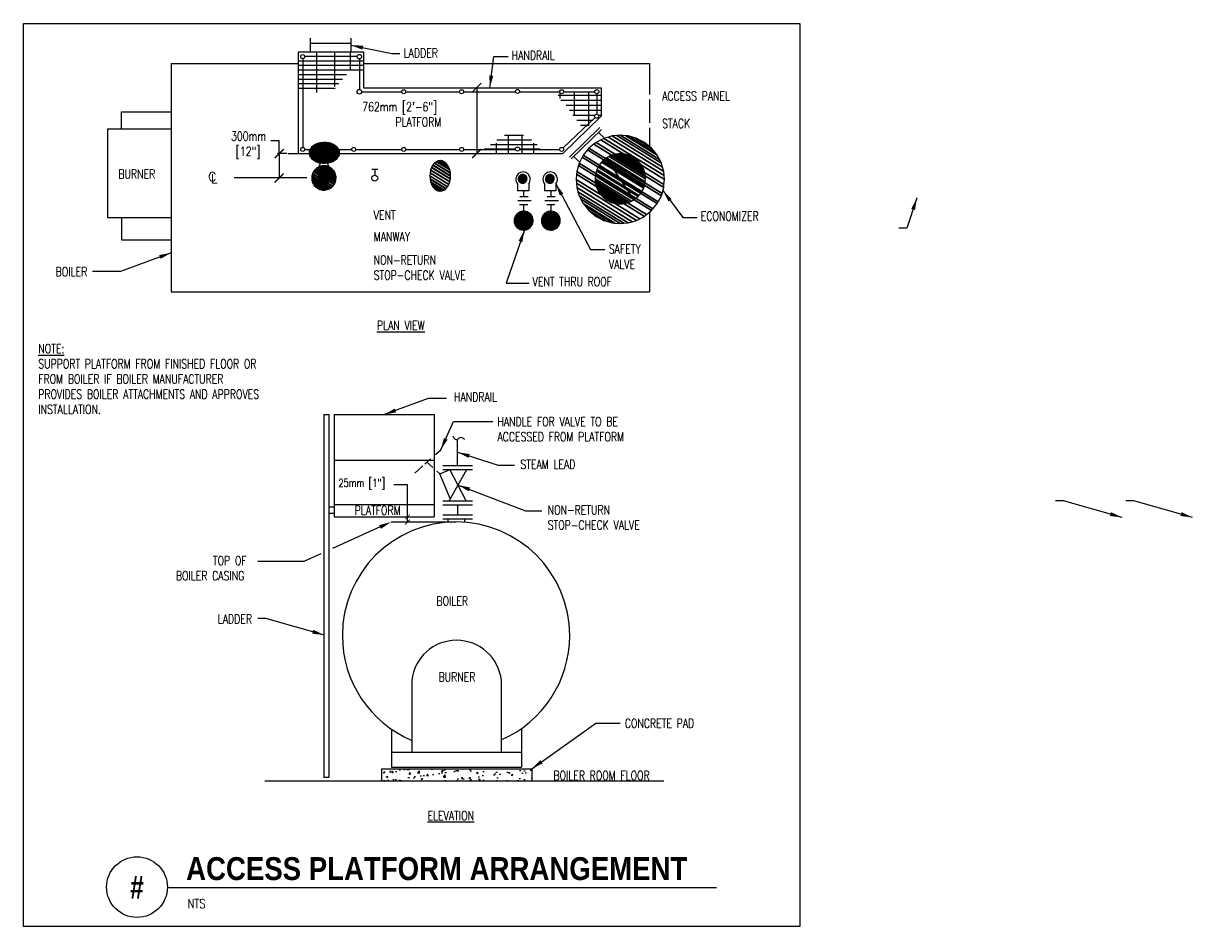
# Model space of a CAD drawing. Header units: inches. Extents: x -0.6 to 11.5, y 0 to 9.3.
import ezdxf
from ezdxf.enums import TextEntityAlignment as Align

# ---------------------------------------------------------------- set-up
doc = ezdxf.new("R2010")
doc.units = ezdxf.units.IN
doc.header["$MEASUREMENT"] = 0
doc.linetypes.add('CENTER2', pattern=[1.125, 0.75, -0.125, 0.125, -0.125])
doc.layers.add('G-ANNO-NPLT', color=7, linetype='Continuous', plot=False)
for name, color, linetype in [('M-DETL-DIMS', 1, 'Continuous'), ('M-DETL-HEVY', 5, 'Continuous'), ('M-DETL-MEDM', 4, 'Continuous'), ('M-DETL-PATT', 8, 'Continuous'), ('M-DETL-TEXT', 2, 'Continuous'), ('M-DETL-THIN', 2, 'Continuous'), ('P-DETL-TEXT', 2, 'Continuous')]:
    doc.layers.add(name, color=color, linetype=linetype)
doc.styles.add('BOLD', font='bold.shx', dxfattribs={"width": 0.9})
doc.styles.add('Romans', font='romans.shx', dxfattribs={"width": 0.75})
doc.dimstyles.new('VA-Lead', dxfattribs={"dimtxt": 0.09375, "dimasz": 0.125, "dimexe": 0.125, "dimexo": 0.03125, "dimgap": 0.02, "dimtad": 1, "dimdec": 5, "dimzin": 0, "dimdsep": 46, "dimlunit": 4, "dimtxsty": 'Romans', "dimcen": 0.125, "dimclrd": 256, "dimclre": 256, "dimclrt": 256, "dimadec": 0, "dimazin": 0, "dimtfac": 1, "dimtdec": 5, "dimtofl": 0, "dimtmove": 0, "dimatfit": 3, "dimfxl": 1, "dimfrac": 2, "dimtolj": 1, "dimtzin": 0, "dimlwd": -1, "dimlwe": -1, "dimarcsym": 0})

# ---------------------------------------------------------------- blocks, each defined once
blk = doc.blocks.new('_ArchTick')
at = {"color": 0, "linetype": 'ByBlock', "const_width": 0.15}
blk.add_lwpolyline([(-0.5, -0.5), (0.5, 0.5)], dxfattribs=at)

msp = doc.modelspace()

# ---------------------------------------------------------------- hatches: boundary and pattern name
h = msp.add_hatch()
h.set_pattern_fill('AR-CONC', color=253, scale=0.025)
h.set_pattern_definition([(50, (0, -0.14605), (0.179315, -0.015688), [0.01875, -0.20625]), (355, (0, -0.14605), (-0.034688, 0.188048), [0.015, -0.165]), (100.4514, (0.01494, -0.14735), (0.144627, 0.17236), [0.015935, -0.1752855]), (46.184, (0, -0.09605), (0.26681, -0.04138), [0.028125, -0.309375]), (96.6356, (0.02223, -0.0995), (0.233665, 0.24353), [0.023903, -0.262928]), (351.184, (0, -0.09605), (0.233665, 0.24353), [0.0225, -0.2475]), (21, (0.025, -0.10855), (0.1492268, -0.1006547), [0.01875, -0.20625]), (326, (0.025, -0.10855), (0.060829, 0.1812875), [0.015, -0.165]), (71.4514, (0.03744, -0.11693), (0.2100556, 0.080633), [0.015935, -0.1752855]), (37.5, (0, -0.146046), (0.00304, 0.0832235), [0, -0.163, 0, -0.1675, 0, -0.165625]), (7.5, (0, -0.14605), (0.0657674, 0.098603), [0, -0.0955, 0, -0.15925, 0, -0.063125]), (327.5, (-0.05575, -0.146046), (0.1334556, -0.0056387), [0, -0.0625, 0, -0.195, 0, -0.25875]), (317.5, (-0.08075, -0.14605), (0.1457965, 0.0250262), [0, -0.08125, 0, -0.1295, 0, -0.18375])])
h.paths.add_polyline_path([(3.099, 1.647), (4.647, 1.647), (4.647, 1.522), (3.099, 1.522)])

# ---------------------------------------------------------------- linework, layer by layer
at = {"layer": 'G-ANNO-NPLT', "color": 6}
msp.add_lwpolyline([(-0.591, 9.332), (7.409, 9.332), (7.409, 0.02), (-0.591, 0.02)], close=True, dxfattribs=at)
at = {"layer": 'M-DETL-DIMS'}
for p, q in [((4.08, 8.669), (4.08, 7.99)), ((2.045, 8.121), (1.959, 8.121)), ((2.045, 7.99), (2.045, 8.121)), ((2.124, 7.99), (2.028, 7.99)), ((2.045, 7.99), (2.045, 7.738)), ((3.367, 4.576), (3.228, 4.576)), ((3.367, 4.245), (3.367, 4.576)), ((3.367, 4.191), (3.367, 4.245)), ((3.867, 4.191), (3.199, 4.191))]:
    msp.add_line(p, q, dxfattribs=at)
at = {"layer": 'M-DETL-DIMS', "linetype": 'CENTER2'}
msp.add_line((2.33, 7.738), (1.472, 7.738), dxfattribs=at)
at = {"layer": 'M-DETL-DIMS'}
msp.add_lwpolyline([(4.08, 8.316, 0, 0.0313, 0), (4.022, 8.389, 0, 0, 0), (3.974, 8.451, 0, 0, 0), (3.792, 8.451, 0, 0, 0)], format="xyseb", dxfattribs=at)
at = {"layer": 'M-DETL-HEVY'}
for p, q in [((0.933, 8.919), (0.933, 6.566)), ((0.933, 8.919), (2.241, 8.919)), ((2.913, 8.919), (5.861, 8.919)), ((5.861, 8.919), (5.861, 8.597)), ((5.861, 8.547), (5.861, 8.308)), ((0.422, 8.421), (0.935, 8.421)), ((0.422, 8.246), (0.422, 8.421)), ((0.277, 8.246), (0.277, 7.329)), ((0.277, 8.246), (0.933, 8.246)), ((5.861, 8.254), (5.861, 8.064)), ((5.702, 7.512), (5.416, 7.946)), ((5.861, 7.382), (5.861, 6.565)), ((0.277, 7.329), (0.933, 7.329)), ((0.422, 7.329), (0.422, 7.1)), ((0.422, 7.1), (0.935, 7.1)), ((0.933, 6.565), (5.861, 6.565)), ((3.412, 2.559), (3.412, 1.817)), ((4.334, 2.559), (4.334, 1.817)), ((3.203, 2.054), (3.203, 1.663)), ((4.543, 2.062), (4.543, 1.663)), ((3.203, 1.817), (4.543, 1.817)), ((3.203, 1.663), (4.543, 1.663))]:
    msp.add_line(p, q, dxfattribs=at)
msp.add_lwpolyline([(5.039, 3.02, 1), (2.696, 3.02), (2.696, 3.02, 0.301439), (3.412, 1.94)], format="xyb", dxfattribs=at)
for centre, radius, start, end in [((3.867, 3.02), 1.172, 293.4901, 0), ((3.873, 2.508), 0.464, 6.2452, 173.7548)]:
    msp.add_arc(centre, radius, start, end, dxfattribs=at)
at = {"layer": 'M-DETL-MEDM', "linetype": 'Continuous'}
for p, q in [((2.366, 9.178), (2.366, 9.036)), ((2.506, 5.298), (2.558, 5.298)), ((2.506, 5.298), (2.506, 1.558)), ((2.558, 5.298), (2.558, 1.558)), ((2.61, 5.298), (2.61, 4.245)), ((2.61, 5.298), (3.641, 5.298)), ((3.641, 5.298), (3.641, 4.245)), ((2.61, 4.829), (3.641, 4.829)), ((3.099, 1.647), (4.647, 1.647)), ((3.099, 1.647), (3.099, 1.522)), ((4.647, 1.647), (4.647, 1.522)), ((1.898, 1.522), (6.008, 1.522)), ((2.558, 1.558), (2.506, 1.558))]:
    msp.add_line(p, q, dxfattribs=at)
at = {"layer": 'M-DETL-MEDM'}
for p, q in [((2.783, 9.178), (2.783, 9.036)), ((2.241, 9.036), (2.241, 7.99)), ((2.913, 9.036), (2.241, 9.036)), ((2.783, 9.125), (2.366, 9.125)), ((2.913, 9.036), (2.913, 8.669)), ((2.288, 8.968), (2.288, 8.054)), ((2.847, 8.989), (2.308, 8.989)), ((2.871, 8.966), (2.871, 8.651)), ((2.894, 8.627), (3.308, 8.627)), ((2.913, 8.669), (5.364, 8.669)), ((3.35, 8.627), (3.904, 8.627)), ((3.946, 8.627), (4.481, 8.627)), ((4.522, 8.627), (4.935, 8.627)), ((4.976, 8.627), (5.297, 8.627)), ((5.318, 8.607), (5.318, 8.396)), ((5.364, 8.669), (5.364, 8.375)), ((4.968, 7.99), (5.364, 8.375)), ((4.971, 8.048), (5.301, 8.361)), ((5.35, 8.257), (5.037, 7.952)), ((5.368, 8.238), (5.055, 7.934)), ((5.396, 8.148), (5.336, 8.207)), ((2.137, 7.99), (2.353, 7.99)), ((2.308, 8.033), (2.793, 8.033)), ((2.667, 7.99), (4.968, 7.99)), ((2.834, 8.033), (3.308, 8.033)), ((3.35, 8.033), (3.904, 8.033)), ((3.946, 8.033), (4.481, 8.033)), ((4.522, 8.033), (4.935, 8.033)), ((5.141, 7.902), (5.082, 7.96)), ((3.547, 4.789), (3.606, 4.841)), ((3.657, 4.887), (3.71, 4.935)), ((3.444, 4.696), (3.526, 4.77)), ((3.629, 4.753), (3.568, 4.808)), ((3.701, 4.687), (3.668, 4.717)), ((3.701, 4.687), (3.808, 4.732)), ((3.731, 4.775), (4.037, 4.775)), ((3.731, 4.734), (4.037, 4.734)), ((3.795, 4.411), (3.979, 4.734)), ((3.973, 4.411), (3.804, 4.734)), ((3.808, 4.434), (3.701, 4.687)), ((2.558, 4.348), (2.61, 4.348)), ((2.61, 4.37), (3.641, 4.37)), ((3.731, 4.411), (4.037, 4.411)), ((3.731, 4.369), (4.037, 4.369)), ((2.558, 4.283), (2.61, 4.283)), ((2.61, 4.245), (3.641, 4.245)), ((3.731, 4.265), (4.037, 4.265)), ((3.731, 4.223), (4.037, 4.223)), ((3.786, 4.188), (3.786, 4.223)), ((3.957, 4.188), (3.957, 4.223))]:
    msp.add_line(p, q, dxfattribs=at)
for centre, radius in [((2.288, 8.989), 0.0208), ((2.871, 8.989), 0.0234), ((2.871, 8.627), 0.0234), ((3.329, 8.627), 0.0208), ((3.925, 8.627), 0.0208), ((4.501, 8.63), 0.0208), ((4.955, 8.627), 0.0208), ((5.318, 8.627), 0.0208), ((5.316, 8.375), 0.0208), ((2.288, 8.033), 0.0208), ((2.814, 8.033), 0.0208), ((3.329, 8.033), 0.0208), ((3.925, 8.033), 0.0208), ((4.501, 8.036), 0.0208), ((4.955, 8.033), 0.0208)]:
    msp.add_circle(centre, radius, dxfattribs=at)
at = {"layer": 'M-DETL-PATT', "linetype": 'Continuous'}
for p, q in [((2.428, 9.036), (2.428, 8.62)), ((2.616, 9.036), (2.616, 8.681)), ((2.777, 9.036), (2.777, 8.849)), ((2.913, 8.942), (2.241, 8.942)), ((2.913, 8.896), (2.241, 8.896)), ((2.913, 8.849), (2.241, 8.849)), ((2.738, 8.802), (2.241, 8.802)), ((2.699, 8.755), (2.241, 8.755)), ((2.66, 8.708), (2.241, 8.708)), ((2.622, 8.661), (2.241, 8.661)), ((4.92, 8.593), (5.364, 8.593)), ((4.937, 8.627), (4.937, 8.558)), ((5.083, 8.627), (5.083, 8.379)), ((5.234, 8.627), (5.234, 8.281)), ((4.946, 8.541), (5.364, 8.541)), ((5.003, 8.489), (5.364, 8.489)), ((5.035, 8.437), (5.364, 8.437)), ((5.071, 8.385), (5.297, 8.385)), ((5.113, 8.333), (5.277, 8.333)), ((5.334, 8.385), (5.364, 8.385)), ((5.149, 8.281), (5.239, 8.281)), ((4.224, 8.084), (4.704, 8.084)), ((4.284, 7.99), (4.284, 8.097)), ((4.288, 8.131), (4.644, 8.131)), ((4.367, 8.178), (4.563, 8.178)), ((4.409, 7.99), (4.409, 8.178)), ((4.55, 7.99), (4.55, 8.178)), ((4.669, 7.99), (4.669, 8.097)), ((4.162, 8.037), (4.481, 8.037)), ((4.522, 8.037), (4.735, 8.037))]:
    msp.add_line(p, q, dxfattribs=at)
at = {"layer": 'M-DETL-TEXT'}
for points in [[(5.368, 8.238, 0, 0.0313, 0), (5.43, 8.308, 0, 0, 0), (5.668, 8.578, 0, 0, 0), (5.933, 8.578, 0, 0, 0)], [(5.592, 7.986, 0, 0.0313, 0), (5.628, 8.072, 0, 0, 0), (5.717, 8.287, 0, 0, 0), (5.933, 8.287, 0, 0, 0)], [(3.019, 7.707, 0, 0.0313, 0), (2.971, 7.626, 0, 0, 0), (2.809, 7.349, 0, 0, 0), (2.96, 7.349, 0, 0, 0)], [(2.529, 7.615, 0, 0.0313, 0), (2.557, 7.525, 0, 0, 0), (2.751, 6.893, 0, 0, 0), (2.949, 6.893, 0, 0, 0)], [(3.707, 7.604, 0, 0.0313, 0), (3.681, 7.522, 0, 0, 0), (3.551, 7.14, 0, 0, 0), (3.441, 7.14, 0, 0, 0)]]:
    msp.add_lwpolyline(points, format="xyseb", dxfattribs=at)
at = {"layer": 'M-DETL-TEXT', "extrusion": (0, 0, -1)}
for points in [[(-3.085, 4.14), (-2.594, 3.918)], [(-2.475, 3.864), (-2.298, 3.784), (-1.824, 3.784)]]:
    msp.add_lwpolyline(points, dxfattribs=at)
msp.add_solid([(-3.093, 4.121), (-3.199, 4.191), (-3.076, 4.159)], dxfattribs=at)
at = {"layer": 'M-DETL-THIN'}
for p, q in [((2.456, 7.853), (2.47, 7.894)), ((2.556, 7.853), (2.543, 7.893)), ((2.999, 7.829), (3.061, 7.829)), ((3.03, 7.829), (3.03, 7.767)), ((4.5, 7.678), (4.5, 7.605)), ((4.616, 7.605), (4.5, 7.605)), ((4.564, 7.603), (4.564, 7.548)), ((4.616, 7.678), (4.616, 7.605)), ((4.78, 7.678), (4.78, 7.605)), ((4.896, 7.605), (4.78, 7.605)), ((4.844, 7.603), (4.844, 7.548)), ((4.896, 7.678), (4.896, 7.605)), ((4.504, 7.507), (4.643, 7.507)), ((4.526, 7.548), (4.609, 7.548)), ((4.784, 7.507), (4.923, 7.507)), ((4.806, 7.548), (4.889, 7.548)), ((4.521, 7.465), (4.607, 7.465)), ((4.564, 7.465), (4.564, 7.395)), ((4.802, 7.465), (4.887, 7.465)), ((4.844, 7.465), (4.844, 7.395)), ((3.884, 4.775), (3.884, 5.044)), ((3.884, 4.369), (3.884, 4.265))]:
    msp.add_line(p, q, dxfattribs=at)
for centre, radius in [((2.511, 7.997), 0.00521), ((3.03, 7.736), 0.0312)]:
    msp.add_circle(centre, radius, dxfattribs=at)
for centre in [(4.558, 7.725), (4.838, 7.725)]:
    msp.add_arc(centre, 0.0747, 320.6638, 219.3362, dxfattribs=at)
at = {"layer": 'M-DETL-THIN', "linetype": 'Continuous'}
for centre, radius, start, end in [((3.877, 5.083), 0.0413, 182.5042, 277.6162), ((3.918, 5.02), 0.0419, 31.5241, 148.4759)]:
    msp.add_arc(centre, radius, start, end, dxfattribs=at)
at = {"layer": 'P-DETL-TEXT'}
msp.add_line((0.893, 0.422), (6.551, 0.422), dxfattribs=at)
msp.add_circle((0.58, 0.427), 0.313, dxfattribs=at)

# ---------------------------------------------------------------- block references
at = {"layer": 'M-DETL-DIMS'}
for p, xscale, yscale, zscale in [((4.08, 8.669), 0.09375, 0.09375, 0.09375), ((2.045, 7.99), 0.09375, 0.09375, 0.09375), ((4.08, 7.99), 0.09375, 0.09375, 0.09375), ((2.045, 7.738), 0.09375, 0.09375, 0.09375), ((3.367, 4.245), 0.04985134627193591, 0.04985134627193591, 0.04985134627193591), ((3.367, 4.191), 0.04985134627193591, 0.04985134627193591, 0.04985134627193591)]:
    msp.add_blockref('_ArchTick', p, dxfattribs=dict(at, xscale=xscale, yscale=yscale, zscale=zscale))

# ---------------------------------------------------------------- texts
at = {"layer": 'M-DETL-DIMS', "style": 'Romans'}
for s, p in [('C', (1.313, 7.704)), ('L', (1.342, 7.685))]:
    msp.add_text(s, height=0.0938, dxfattribs=at).set_placement(p)
at = {"layer": 'M-DETL-DIMS', "attachment_point": 1, "style": 'Romans'}
for s, insert, char_height, width in [('\\pi0.0462;762mm [2\'-6"] \\P\\pi0.38772;PLATFORM', (2.855, 8.519), 0.09375, 0.8866), ('300mm\\P [12"]', (1.549, 8.216), 0.0938, 0.86121), ('25mm [1"]', (2.655, 4.636), 0.0833, 0.57778)]:
    msp.add_mtext(s, dxfattribs=dict(at, insert=insert, char_height=char_height, width=width))
at = {"layer": 'M-DETL-TEXT', "style": 'Romans'}
for s, insert, char_height, width, attachment_point in [('LADDER', (3.328, 9.073), 0.0938, 0.56735, 1), ('HANDRAIL', (4.441, 9.05), 0.0938, 0.68082, 1), ('ACCESS PANEL', (5.991, 8.629), 0.09375, 1.0445, 1), ('STACK', (5.991, 8.347), 0.0938, 0.45388, 1), ('BURNER', (0.388, 7.826), 0.0938, 0.51498, 1), ('VENT', (3.019, 7.404), 0.0938, 0.3375, 1), ('ECONOMIZER', (6.389, 7.391), 0.0938, 0.87575, 1), ('MANWAY', (3.019, 7.18), 0.0938, 0.57899, 1), ('SAFETY VALVE', (5.442, 7.052), 0.09375, 0.43646, 1), ('NON-RETURN STOP-CHECK VALVE', (3.019, 6.939), 0.09375, 1.42274, 1), ('BOILER', (-0.258, 6.818), 0.0938, 0.49461, 1), ('VENT THRU ROOF', (4.657, 6.716), 0.09375, 1.1667, 1), ('{\\LPLAN VIEW}', (3.053, 6.265), 0.09375, 0.74585, 1), ('{\\LNOTE:} \\PSUPPORT PLATFORM FROM FINISHED FLOOR OR FROM BOILER IF BOILER MANUFACTURER PROVIDES BOILER ATTACHMENTS AND APPROVES INSTALLATION.', (-0.437, 6.025), 0.09375, 2.54445, 1), ('HANDRAIL', (3.847, 5.527), 0.0938, 0.68082, 1), ('HANDLE FOR VALVE TO BE \\PACCESSED FROM PLATFORM', (4.294, 5.273), 0.09375, 2.06227, 1), ('STEAM LEAD', (4.531, 4.832), 0.0938, 0.87575, 1), ('PLATFORM', (2.823, 4.359), 0.0938, 0.73319, 1), ('NON-RETURN STOP-CHECK VALVE', (4.812, 4.363), 0.09375, 1.16575, 1), ('\\pi0.3986;TOP OF \\P\\pi0.0169;BOILER CASING', (0.964, 3.84), 0.09375, 0.79369, 1), ('BOILER', (3.666, 3.423), 0.0938, 0.50727, 1), ('LADDER', (1.412, 3.238), 0.0938, 0.56735, 1), ('BURNER', (3.687, 2.64), 0.0938, 0.51498, 1), ('CONCRETE PAD', (5.607, 2.163), 0.09375, 1.07069, 1), ('BOILER ROOM FLOOR', (4.871, 1.625), 0.09375, 1.49838, 1), ('{\\LELEVATION}', (3.813, 1.211), 0.09375, 0.76228, 2)]:
    msp.add_mtext(s, dxfattribs=dict(at, insert=insert, char_height=char_height, width=width, attachment_point=attachment_point))
at = {"layer": 'P-DETL-TEXT', "style": 'BOLD', "width": 0.8}
msp.add_text('#', height=0.236, dxfattribs=at).set_placement((0.58, 0.427), align=Align.MIDDLE)
at = {"layer": 'P-DETL-TEXT', "style": 'Romans', "width": 0.8}
msp.add_text('NTS', height=0.0938, dxfattribs=at).set_placement((1.1, 0.21))
at = {"layer": 'P-DETL-TEXT', "insert": (1.086, 0.736), "char_height": 0.23622, "width": 5.81282, "attachment_point": 1, "style": 'BOLD'}
msp.add_mtext('ACCESS PLATFORM ARRANGEMENT', dxfattribs=at)

# ---------------------------------------------------------------- meshes
at = {"layer": 'M-DETL-HEVY'}
mesh = msp.add_polyface(dxfattribs=at)
corners = [(5.31, 7.342), (5.267, 7.377), (5.392, 7.3), (5.237, 7.401), (5.409, 7.295), (5.201, 7.446), (5.477, 7.275), (5.178, 7.474), (5.502, 7.273), (5.155, 7.518), (5.56, 7.268), (5.136, 7.555), (5.595, 7.271), (5.124, 7.596), (5.642, 7.275), (5.112, 7.64), (5.682, 7.287), (5.108, 7.684), (5.727, 7.3), (5.104, 7.723), (5.76, 7.316), (5.109, 7.776), (5.809, 7.342), (5.112, 7.806), (5.831, 7.36), (5.129, 7.867), (5.882, 7.401), (5.136, 7.891), (5.896, 7.419), (5.168, 7.953), (5.941, 7.474), (5.178, 7.972), (5.951, 7.493), (5.223, 8.027), (5.983, 7.555), (5.237, 8.045), (5.99, 7.579), (5.288, 8.086), (6.007, 7.64), (5.31, 8.104), (6.01, 7.67), (6.015, 7.723), (5.359, 8.13), (6.015, 7.723), (6.011, 7.762), (5.392, 8.146), (6.007, 7.806), (5.437, 8.159), (5.995, 7.85), (5.477, 8.171), (5.983, 7.891), (5.524, 8.175), (5.964, 7.928), (5.56, 8.178), (5.941, 7.972), (5.617, 8.173), (5.918, 8), (5.642, 8.171), (5.882, 8.045), (5.71, 8.151), (5.852, 8.069), (5.727, 8.146), (5.809, 8.104)]
mesh.append_faces([[corners[k] for k in face] for face in [(0, 0, 2, 1), (1, 2, 4, 3), (3, 4, 6, 5), (5, 6, 8, 7), (7, 8, 10, 9), (9, 10, 12, 11), (11, 12, 14, 13), (13, 14, 16, 15), (15, 16, 18, 17), (17, 18, 20, 19), (19, 20, 22, 21), (21, 22, 24, 23), (23, 24, 26, 25), (25, 26, 28, 27), (27, 28, 30, 29), (29, 30, 32, 31), (31, 32, 34, 33), (33, 34, 36, 35), (35, 36, 38, 37), (37, 38, 40, 39), (39, 40, 43, 42), (42, 41, 44, 45), (45, 44, 46, 47), (47, 46, 48, 49), (49, 48, 50, 51), (51, 50, 52, 53), (53, 52, 54, 55), (55, 54, 56, 57), (57, 56, 58, 59), (59, 58, 60, 61), (61, 60, 62, 62)]], dxfattribs={"vtx0": -1, "vtx2": -1})
mesh = msp.add_polyface(dxfattribs=at)
corners = [(5.417, 7.512), (5.393, 7.532), (5.464, 7.488), (5.376, 7.546), (5.474, 7.485), (5.355, 7.572), (5.512, 7.474), (5.342, 7.587), (5.527, 7.473), (5.329, 7.613), (5.56, 7.47), (5.318, 7.634), (5.58, 7.472), (5.311, 7.657), (5.607, 7.474), (5.304, 7.682), (5.629, 7.481), (5.302, 7.707), (5.655, 7.488), (5.3, 7.729), (5.674, 7.498), (5.303, 7.759), (5.702, 7.512), (5.304, 7.776), (5.714, 7.522), (5.314, 7.811), (5.743, 7.546), (5.318, 7.825), (5.751, 7.556), (5.337, 7.86), (5.777, 7.587), (5.342, 7.871), (5.782, 7.598), (5.368, 7.902), (5.801, 7.634), (5.376, 7.913), (5.805, 7.647), (5.405, 7.936), (5.815, 7.682), (5.417, 7.946), (5.816, 7.699), (5.819, 7.729), (5.445, 7.961), (5.819, 7.729), (5.817, 7.752), (5.464, 7.971), (5.815, 7.776), (5.49, 7.978), (5.808, 7.801), (5.512, 7.984), (5.801, 7.825), (5.539, 7.987), (5.79, 7.846), (5.56, 7.989), (5.777, 7.871), (5.592, 7.986), (5.764, 7.887), (5.607, 7.984), (5.743, 7.913), (5.645, 7.973), (5.726, 7.926), (5.655, 7.971), (5.702, 7.946)]
mesh.append_faces([[corners[k] for k in face] for face in [(0, 0, 2, 1), (1, 2, 4, 3), (3, 4, 6, 5), (5, 6, 8, 7), (7, 8, 10, 9), (9, 10, 12, 11), (11, 12, 14, 13), (13, 14, 16, 15), (15, 16, 18, 17), (17, 18, 20, 19), (19, 20, 22, 21), (21, 22, 24, 23), (23, 24, 26, 25), (25, 26, 28, 27), (27, 28, 30, 29), (29, 30, 32, 31), (31, 32, 34, 33), (33, 34, 36, 35), (35, 36, 38, 37), (37, 38, 40, 39), (39, 40, 43, 42), (42, 41, 44, 45), (45, 44, 46, 47), (47, 46, 48, 49), (49, 48, 50, 51), (51, 50, 52, 53), (53, 52, 54, 55), (55, 54, 56, 57), (57, 56, 58, 59), (59, 58, 60, 61), (61, 60, 62, 62)]], dxfattribs={"vtx0": -1, "vtx2": -1})
at = {"layer": 'M-DETL-THIN'}
mesh = msp.add_polyface(dxfattribs=at)
corners = [(2.399, 7.922), (2.393, 7.927), (2.423, 7.909), (2.379, 7.938), (2.434, 7.904), (2.374, 7.945), (2.448, 7.899), (2.364, 7.959), (2.465, 7.896), (2.36, 7.967), (2.479, 7.893), (2.356, 7.977), (2.493, 7.892), (2.354, 7.988), (2.511, 7.891), (2.353, 7.997), (2.523, 7.892), (2.354, 8.01), (2.542, 7.893), (2.355, 8.017), (2.552, 7.895), (2.361, 8.031), (2.573, 7.9), (2.363, 8.036), (2.579, 7.902), (2.373, 8.049), (2.599, 7.909), (2.379, 8.056), (2.608, 7.914), (2.391, 8.066), (2.622, 7.923), (2.399, 8.073), (2.63, 7.929), (2.413, 8.081), (2.642, 7.939), (2.422, 8.086), (2.647, 7.947), (2.442, 8.093), (2.657, 7.96), (2.447, 8.096), (2.659, 7.964), (2.469, 8.1), (2.665, 7.978), (2.478, 8.102), (2.666, 7.986), (2.498, 8.104), (2.668, 7.998), (2.51, 8.104), (2.667, 8.007), (2.51, 8.104), (2.665, 8.018), (2.528, 8.103), (2.66, 8.029), (2.542, 8.102), (2.657, 8.037), (2.556, 8.1), (2.646, 8.05), (2.573, 8.096), (2.641, 8.057), (2.586, 8.091), (2.628, 8.068), (2.598, 8.087), (2.621, 8.074)]
mesh.append_faces([[corners[k] for k in face] for face in [(0, 0, 2, 1), (1, 2, 4, 3), (3, 4, 6, 5), (5, 6, 8, 7), (7, 8, 10, 9), (9, 10, 12, 11), (11, 12, 14, 13), (13, 14, 16, 15), (15, 16, 18, 17), (17, 18, 20, 19), (19, 20, 22, 21), (21, 22, 24, 23), (23, 24, 26, 25), (25, 26, 28, 27), (27, 28, 30, 29), (29, 30, 32, 31), (31, 32, 34, 33), (33, 34, 36, 35), (35, 36, 38, 37), (37, 38, 40, 39), (39, 40, 42, 41), (41, 42, 44, 43), (43, 44, 46, 45), (45, 46, 48, 47), (49, 48, 50, 51), (51, 50, 52, 53), (53, 52, 54, 55), (55, 54, 56, 57), (57, 56, 58, 59), (59, 58, 60, 61), (61, 60, 62, 62)]], dxfattribs={"vtx0": -1, "vtx2": -1})
mesh = msp.add_polyface(dxfattribs=at)
corners = [(2.438, 7.633), (2.426, 7.643), (2.46, 7.622), (2.418, 7.65), (2.465, 7.62), (2.407, 7.662), (2.483, 7.615), (2.401, 7.67), (2.491, 7.614), (2.395, 7.682), (2.506, 7.613), (2.39, 7.692), (2.516, 7.614), (2.386, 7.703), (2.529, 7.615), (2.383, 7.716), (2.54, 7.618), (2.382, 7.728), (2.552, 7.622), (2.381, 7.738), (2.561, 7.626), (2.382, 7.753), (2.575, 7.633), (2.383, 7.761), (2.581, 7.638), (2.388, 7.778), (2.595, 7.65), (2.39, 7.785), (2.599, 7.655), (2.398, 7.802), (2.611, 7.67), (2.401, 7.807), (2.614, 7.675), (2.413, 7.822), (2.623, 7.692), (2.418, 7.827), (2.625, 7.699), (2.431, 7.838), (2.63, 7.716), (2.438, 7.843), (2.63, 7.724), (2.632, 7.738), (2.451, 7.85), (2.632, 7.738), (2.631, 7.749), (2.46, 7.855), (2.63, 7.761), (2.473, 7.859), (2.626, 7.773), (2.483, 7.862), (2.623, 7.785), (2.496, 7.863), (2.618, 7.795), (2.506, 7.864), (2.611, 7.807), (2.522, 7.862), (2.605, 7.815), (2.529, 7.862), (2.595, 7.827), (2.548, 7.856), (2.587, 7.834), (2.552, 7.855), (2.575, 7.843)]
mesh.append_faces([[corners[k] for k in face] for face in [(0, 0, 2, 1), (1, 2, 4, 3), (3, 4, 6, 5), (5, 6, 8, 7), (7, 8, 10, 9), (9, 10, 12, 11), (11, 12, 14, 13), (13, 14, 16, 15), (15, 16, 18, 17), (17, 18, 20, 19), (19, 20, 22, 21), (21, 22, 24, 23), (23, 24, 26, 25), (25, 26, 28, 27), (27, 28, 30, 29), (29, 30, 32, 31), (31, 32, 34, 33), (33, 34, 36, 35), (35, 36, 38, 37), (37, 38, 40, 39), (39, 40, 43, 42), (42, 41, 44, 45), (45, 44, 46, 47), (47, 46, 48, 49), (49, 48, 50, 51), (51, 50, 52, 53), (53, 52, 54, 55), (55, 54, 56, 57), (57, 56, 58, 59), (59, 58, 60, 61), (61, 60, 62, 62)]], dxfattribs={"vtx0": -1, "vtx2": -1})
mesh = msp.add_polyface(dxfattribs=at)
corners = [(3.667, 7.612), (3.646, 7.628), (3.682, 7.606), (3.645, 7.629), (3.685, 7.604), (3.63, 7.647), (3.703, 7.602), (3.629, 7.649), (3.705, 7.602), (3.616, 7.671), (3.724, 7.604), (3.616, 7.672), (3.725, 7.604), (3.607, 7.696), (3.742, 7.612), (3.606, 7.698), (3.744, 7.613), (3.6, 7.727), (3.762, 7.627), (3.6, 7.73), (3.764, 7.628), (3.598, 7.759), (3.779, 7.646), (3.598, 7.761), (3.781, 7.648), (3.6, 7.79), (3.793, 7.67), (3.6, 7.792), (3.794, 7.671), (3.606, 7.819), (3.803, 7.697), (3.606, 7.821), (3.803, 7.699), (3.615, 7.847), (3.809, 7.727), (3.616, 7.848), (3.809, 7.728), (3.629, 7.87), (3.811, 7.757), (3.811, 7.759), (3.63, 7.872), (3.811, 7.759), (3.809, 7.788), (3.645, 7.89), (3.809, 7.791), (3.647, 7.891), (3.803, 7.821), (3.666, 7.906), (3.803, 7.822), (3.667, 7.906), (3.794, 7.846), (3.684, 7.914), (3.793, 7.847), (3.686, 7.914), (3.781, 7.869), (3.704, 7.917), (3.78, 7.871), (3.706, 7.916), (3.764, 7.889), (3.724, 7.914), (3.763, 7.89), (3.727, 7.913), (3.743, 7.906)]
mesh.append_faces([[corners[k] for k in face] for face in [(0, 0, 2, 1), (1, 2, 4, 3), (3, 4, 6, 5), (5, 6, 8, 7), (7, 8, 10, 9), (9, 10, 12, 11), (11, 12, 14, 13), (13, 14, 16, 15), (15, 16, 18, 17), (17, 18, 20, 19), (19, 20, 22, 21), (21, 22, 24, 23), (23, 24, 26, 25), (25, 26, 28, 27), (27, 28, 30, 29), (29, 30, 32, 31), (31, 32, 34, 33), (33, 34, 36, 35), (35, 36, 38, 37), (37, 38, 41, 40), (40, 39, 42, 43), (43, 42, 44, 45), (45, 44, 46, 47), (47, 46, 48, 49), (49, 48, 50, 51), (51, 50, 52, 53), (53, 52, 54, 55), (55, 54, 56, 57), (57, 56, 58, 59), (59, 58, 60, 61), (61, 60, 62, 62)]], dxfattribs={"vtx0": -1, "vtx2": -1})
mesh = msp.add_polyface(dxfattribs=at)
corners = [(2.476, 7.682), (2.47, 7.686), (2.487, 7.676), (2.467, 7.69), (2.489, 7.676), (2.462, 7.695), (2.498, 7.673), (2.459, 7.699), (2.501, 7.673), (2.456, 7.705), (2.509, 7.672), (2.453, 7.71), (2.513, 7.673), (2.452, 7.715), (2.519, 7.673), (2.45, 7.721), (2.525, 7.675), (2.45, 7.726), (2.53, 7.676), (2.449, 7.732), (2.535, 7.678), (2.45, 7.738), (2.541, 7.682), (2.45, 7.742), (2.544, 7.684), (2.452, 7.75), (2.551, 7.69), (2.453, 7.753), (2.552, 7.692), (2.457, 7.761), (2.558, 7.699), (2.459, 7.764), (2.56, 7.702), (2.465, 7.771), (2.564, 7.71), (2.467, 7.774), (2.565, 7.713), (2.473, 7.779), (2.567, 7.721), (2.476, 7.781), (2.567, 7.725), (2.568, 7.732), (2.482, 7.785), (2.568, 7.732), (2.567, 7.737), (2.487, 7.787), (2.567, 7.742), (2.493, 7.788), (2.565, 7.748), (2.498, 7.79), (2.564, 7.753), (2.504, 7.79), (2.561, 7.758), (2.509, 7.791), (2.558, 7.764), (2.516, 7.79), (2.555, 7.768), (2.519, 7.79), (2.551, 7.774), (2.528, 7.787), (2.547, 7.777), (2.53, 7.787), (2.541, 7.781)]
mesh.append_faces([[corners[k] for k in face] for face in [(0, 0, 2, 1), (1, 2, 4, 3), (3, 4, 6, 5), (5, 6, 8, 7), (7, 8, 10, 9), (9, 10, 12, 11), (11, 12, 14, 13), (13, 14, 16, 15), (15, 16, 18, 17), (17, 18, 20, 19), (19, 20, 22, 21), (21, 22, 24, 23), (23, 24, 26, 25), (25, 26, 28, 27), (27, 28, 30, 29), (29, 30, 32, 31), (31, 32, 34, 33), (33, 34, 36, 35), (35, 36, 38, 37), (37, 38, 40, 39), (39, 40, 43, 42), (42, 41, 44, 45), (45, 44, 46, 47), (47, 46, 48, 49), (49, 48, 50, 51), (51, 50, 52, 53), (53, 52, 54, 55), (55, 54, 56, 57), (57, 56, 58, 59), (59, 58, 60, 61), (61, 60, 62, 62)]], dxfattribs={"vtx0": -1, "vtx2": -1})
mesh = msp.add_polyface(dxfattribs=at)
corners = [(4.529, 7.691), (4.525, 7.695), (4.537, 7.687), (4.522, 7.697), (4.539, 7.687), (4.518, 7.702), (4.545, 7.685), (4.516, 7.704), (4.548, 7.685), (4.514, 7.709), (4.554, 7.684), (4.512, 7.712), (4.557, 7.684), (4.511, 7.717), (4.562, 7.685), (4.509, 7.721), (4.566, 7.686), (4.509, 7.725), (4.57, 7.687), (4.509, 7.729), (4.573, 7.689), (4.509, 7.734), (4.578, 7.691), (4.509, 7.737), (4.58, 7.693), (4.511, 7.743), (4.585, 7.697), (4.512, 7.746), (4.587, 7.699), (4.515, 7.752), (4.591, 7.704), (4.516, 7.754), (4.592, 7.706), (4.52, 7.759), (4.595, 7.712), (4.522, 7.761), (4.596, 7.715), (4.527, 7.765), (4.598, 7.721), (4.529, 7.767), (4.598, 7.724), (4.599, 7.729), (4.534, 7.769), (4.599, 7.729), (4.598, 7.733), (4.537, 7.771), (4.598, 7.737), (4.541, 7.772), (4.597, 7.742), (4.545, 7.773), (4.595, 7.746), (4.55, 7.774), (4.594, 7.749), (4.554, 7.774), (4.591, 7.754), (4.559, 7.773), (4.589, 7.756), (4.562, 7.773), (4.585, 7.761), (4.568, 7.771), (4.582, 7.763), (4.57, 7.771), (4.578, 7.767)]
mesh.append_faces([[corners[k] for k in face] for face in [(0, 0, 2, 1), (1, 2, 4, 3), (3, 4, 6, 5), (5, 6, 8, 7), (7, 8, 10, 9), (9, 10, 12, 11), (11, 12, 14, 13), (13, 14, 16, 15), (15, 16, 18, 17), (17, 18, 20, 19), (19, 20, 22, 21), (21, 22, 24, 23), (23, 24, 26, 25), (25, 26, 28, 27), (27, 28, 30, 29), (29, 30, 32, 31), (31, 32, 34, 33), (33, 34, 36, 35), (35, 36, 38, 37), (37, 38, 40, 39), (39, 40, 43, 42), (42, 41, 44, 45), (45, 44, 46, 47), (47, 46, 48, 49), (49, 48, 50, 51), (51, 50, 52, 53), (53, 52, 54, 55), (55, 54, 56, 57), (57, 56, 58, 59), (59, 58, 60, 61), (61, 60, 62, 62)]], dxfattribs={"vtx0": -1, "vtx2": -1})
mesh = msp.add_polyface(dxfattribs=at)
corners = [(4.809, 7.691), (4.805, 7.695), (4.817, 7.687), (4.802, 7.697), (4.819, 7.687), (4.798, 7.702), (4.826, 7.685), (4.796, 7.704), (4.828, 7.685), (4.794, 7.709), (4.834, 7.684), (4.792, 7.712), (4.837, 7.684), (4.791, 7.717), (4.842, 7.685), (4.79, 7.721), (4.846, 7.686), (4.789, 7.725), (4.85, 7.687), (4.789, 7.729), (4.854, 7.689), (4.789, 7.734), (4.858, 7.691), (4.79, 7.737), (4.861, 7.693), (4.791, 7.743), (4.866, 7.697), (4.792, 7.746), (4.867, 7.699), (4.795, 7.752), (4.871, 7.704), (4.796, 7.754), (4.872, 7.706), (4.801, 7.759), (4.876, 7.712), (4.802, 7.761), (4.876, 7.715), (4.807, 7.765), (4.878, 7.721), (4.809, 7.767), (4.878, 7.724), (4.879, 7.729), (4.814, 7.769), (4.879, 7.729), (4.878, 7.733), (4.817, 7.771), (4.878, 7.737), (4.822, 7.772), (4.877, 7.742), (4.826, 7.773), (4.876, 7.746), (4.83, 7.774), (4.874, 7.749), (4.834, 7.774), (4.871, 7.754), (4.839, 7.773), (4.869, 7.756), (4.842, 7.773), (4.866, 7.761), (4.849, 7.771), (4.863, 7.763), (4.85, 7.771), (4.858, 7.767)]
mesh.append_faces([[corners[k] for k in face] for face in [(0, 0, 2, 1), (1, 2, 4, 3), (3, 4, 6, 5), (5, 6, 8, 7), (7, 8, 10, 9), (9, 10, 12, 11), (11, 12, 14, 13), (13, 14, 16, 15), (15, 16, 18, 17), (17, 18, 20, 19), (19, 20, 22, 21), (21, 22, 24, 23), (23, 24, 26, 25), (25, 26, 28, 27), (27, 28, 30, 29), (29, 30, 32, 31), (31, 32, 34, 33), (33, 34, 36, 35), (35, 36, 38, 37), (37, 38, 40, 39), (39, 40, 43, 42), (42, 41, 44, 45), (45, 44, 46, 47), (47, 46, 48, 49), (49, 48, 50, 51), (51, 50, 52, 53), (53, 52, 54, 55), (55, 54, 56, 57), (57, 56, 58, 59), (59, 58, 60, 61), (61, 60, 62, 62)]], dxfattribs={"vtx0": -1, "vtx2": -1})
mesh = msp.add_polyface(dxfattribs=at)
corners = [(4.511, 7.216), (4.501, 7.224), (4.528, 7.207), (4.495, 7.229), (4.532, 7.206), (4.487, 7.239), (4.546, 7.202), (4.482, 7.245), (4.552, 7.202), (4.477, 7.254), (4.564, 7.2), (4.473, 7.262), (4.572, 7.201), (4.471, 7.271), (4.582, 7.202), (4.468, 7.28), (4.59, 7.204), (4.467, 7.29), (4.6, 7.207), (4.466, 7.298), (4.607, 7.211), (4.468, 7.309), (4.617, 7.216), (4.468, 7.316), (4.622, 7.22), (4.472, 7.329), (4.633, 7.229), (4.473, 7.334), (4.636, 7.233), (4.48, 7.347), (4.646, 7.245), (4.482, 7.351), (4.648, 7.249), (4.492, 7.363), (4.655, 7.262), (4.495, 7.367), (4.656, 7.267), (4.506, 7.376), (4.66, 7.28), (4.511, 7.38), (4.661, 7.287), (4.662, 7.298), (4.521, 7.385), (4.662, 7.298), (4.661, 7.306), (4.528, 7.389), (4.66, 7.316), (4.538, 7.391), (4.657, 7.325), (4.546, 7.394), (4.655, 7.334), (4.556, 7.395), (4.651, 7.342), (4.564, 7.396), (4.646, 7.351), (4.576, 7.394), (4.641, 7.357), (4.582, 7.394), (4.633, 7.367), (4.596, 7.39), (4.627, 7.372), (4.6, 7.389), (4.617, 7.38)]
mesh.append_faces([[corners[k] for k in face] for face in [(0, 0, 2, 1), (1, 2, 4, 3), (3, 4, 6, 5), (5, 6, 8, 7), (7, 8, 10, 9), (9, 10, 12, 11), (11, 12, 14, 13), (13, 14, 16, 15), (15, 16, 18, 17), (17, 18, 20, 19), (19, 20, 22, 21), (21, 22, 24, 23), (23, 24, 26, 25), (25, 26, 28, 27), (27, 28, 30, 29), (29, 30, 32, 31), (31, 32, 34, 33), (33, 34, 36, 35), (35, 36, 38, 37), (37, 38, 40, 39), (39, 40, 43, 42), (42, 41, 44, 45), (45, 44, 46, 47), (47, 46, 48, 49), (49, 48, 50, 51), (51, 50, 52, 53), (53, 52, 54, 55), (55, 54, 56, 57), (57, 56, 58, 59), (59, 58, 60, 61), (61, 60, 62, 62)]], dxfattribs={"vtx0": -1, "vtx2": -1})
mesh = msp.add_polyface(dxfattribs=at)
corners = [(4.791, 7.216), (4.782, 7.224), (4.808, 7.207), (4.775, 7.229), (4.812, 7.206), (4.767, 7.239), (4.827, 7.202), (4.763, 7.245), (4.832, 7.202), (4.758, 7.254), (4.844, 7.2), (4.754, 7.262), (4.852, 7.201), (4.751, 7.271), (4.862, 7.202), (4.748, 7.28), (4.871, 7.204), (4.748, 7.29), (4.88, 7.207), (4.747, 7.298), (4.887, 7.211), (4.748, 7.309), (4.898, 7.216), (4.748, 7.316), (4.902, 7.22), (4.752, 7.329), (4.913, 7.229), (4.754, 7.334), (4.916, 7.233), (4.76, 7.347), (4.926, 7.245), (4.763, 7.351), (4.928, 7.249), (4.772, 7.363), (4.935, 7.262), (4.775, 7.367), (4.936, 7.267), (4.786, 7.376), (4.94, 7.28), (4.791, 7.38), (4.941, 7.287), (4.942, 7.298), (4.801, 7.385), (4.942, 7.298), (4.941, 7.306), (4.808, 7.389), (4.94, 7.316), (4.818, 7.391), (4.938, 7.325), (4.827, 7.394), (4.935, 7.334), (4.837, 7.395), (4.931, 7.342), (4.844, 7.396), (4.926, 7.351), (4.857, 7.394), (4.921, 7.357), (4.862, 7.394), (4.913, 7.367), (4.877, 7.39), (4.907, 7.372), (4.88, 7.389), (4.898, 7.38)]
mesh.append_faces([[corners[k] for k in face] for face in [(0, 0, 2, 1), (1, 2, 4, 3), (3, 4, 6, 5), (5, 6, 8, 7), (7, 8, 10, 9), (9, 10, 12, 11), (11, 12, 14, 13), (13, 14, 16, 15), (15, 16, 18, 17), (17, 18, 20, 19), (19, 20, 22, 21), (21, 22, 24, 23), (23, 24, 26, 25), (25, 26, 28, 27), (27, 28, 30, 29), (29, 30, 32, 31), (31, 32, 34, 33), (33, 34, 36, 35), (35, 36, 38, 37), (37, 38, 40, 39), (39, 40, 43, 42), (42, 41, 44, 45), (45, 44, 46, 47), (47, 46, 48, 49), (49, 48, 50, 51), (51, 50, 52, 53), (53, 52, 54, 55), (55, 54, 56, 57), (57, 56, 58, 59), (59, 58, 60, 61), (61, 60, 62, 62)]], dxfattribs={"vtx0": -1, "vtx2": -1})
mesh = msp.add_polyface(dxfattribs=at)
corners = [(4.535, 7.249), (4.53, 7.253), (4.544, 7.245), (4.527, 7.256), (4.546, 7.244), (4.523, 7.261), (4.553, 7.242), (4.521, 7.264), (4.556, 7.242), (4.518, 7.268), (4.562, 7.241), (4.516, 7.272), (4.566, 7.242), (4.515, 7.277), (4.571, 7.242), (4.513, 7.282), (4.575, 7.243), (4.513, 7.286), (4.58, 7.245), (4.513, 7.29), (4.584, 7.247), (4.513, 7.296), (4.589, 7.249), (4.513, 7.299), (4.591, 7.251), (4.515, 7.306), (4.597, 7.256), (4.516, 7.309), (4.598, 7.258), (4.52, 7.315), (4.603, 7.264), (4.521, 7.317), (4.604, 7.266), (4.525, 7.323), (4.608, 7.272), (4.527, 7.325), (4.608, 7.275), (4.533, 7.33), (4.61, 7.282), (4.535, 7.332), (4.611, 7.285), (4.611, 7.29), (4.54, 7.334), (4.611, 7.29), (4.611, 7.295), (4.544, 7.336), (4.61, 7.299), (4.549, 7.338), (4.609, 7.304), (4.553, 7.339), (4.608, 7.309), (4.558, 7.339), (4.606, 7.313), (4.562, 7.34), (4.603, 7.317), (4.568, 7.339), (4.601, 7.32), (4.571, 7.339), (4.597, 7.325), (4.578, 7.337), (4.594, 7.328), (4.58, 7.336), (4.589, 7.332)]
mesh.append_faces([[corners[k] for k in face] for face in [(0, 0, 2, 1), (1, 2, 4, 3), (3, 4, 6, 5), (5, 6, 8, 7), (7, 8, 10, 9), (9, 10, 12, 11), (11, 12, 14, 13), (13, 14, 16, 15), (15, 16, 18, 17), (17, 18, 20, 19), (19, 20, 22, 21), (21, 22, 24, 23), (23, 24, 26, 25), (25, 26, 28, 27), (27, 28, 30, 29), (29, 30, 32, 31), (31, 32, 34, 33), (33, 34, 36, 35), (35, 36, 38, 37), (37, 38, 40, 39), (39, 40, 43, 42), (42, 41, 44, 45), (45, 44, 46, 47), (47, 46, 48, 49), (49, 48, 50, 51), (51, 50, 52, 53), (53, 52, 54, 55), (55, 54, 56, 57), (57, 56, 58, 59), (59, 58, 60, 61), (61, 60, 62, 62)]], dxfattribs={"vtx0": -1, "vtx2": -1})
mesh = msp.add_polyface(dxfattribs=at)
corners = [(4.815, 7.249), (4.811, 7.253), (4.824, 7.245), (4.807, 7.256), (4.826, 7.244), (4.803, 7.261), (4.833, 7.242), (4.801, 7.264), (4.836, 7.242), (4.798, 7.268), (4.842, 7.241), (4.796, 7.272), (4.846, 7.242), (4.795, 7.277), (4.851, 7.242), (4.794, 7.282), (4.855, 7.243), (4.793, 7.286), (4.86, 7.245), (4.793, 7.29), (4.864, 7.247), (4.793, 7.296), (4.869, 7.249), (4.794, 7.299), (4.872, 7.251), (4.796, 7.306), (4.877, 7.256), (4.796, 7.309), (4.879, 7.258), (4.8, 7.315), (4.883, 7.264), (4.801, 7.317), (4.884, 7.266), (4.806, 7.323), (4.888, 7.272), (4.807, 7.325), (4.889, 7.275), (4.813, 7.33), (4.891, 7.282), (4.815, 7.332), (4.891, 7.285), (4.891, 7.29), (4.821, 7.334), (4.891, 7.29), (4.891, 7.295), (4.824, 7.336), (4.891, 7.299), (4.829, 7.338), (4.889, 7.304), (4.833, 7.339), (4.888, 7.309), (4.838, 7.339), (4.886, 7.313), (4.842, 7.34), (4.883, 7.317), (4.848, 7.339), (4.881, 7.32), (4.851, 7.339), (4.877, 7.325), (4.858, 7.337), (4.874, 7.328), (4.86, 7.336), (4.869, 7.332)]
mesh.append_faces([[corners[k] for k in face] for face in [(0, 0, 2, 1), (1, 2, 4, 3), (3, 4, 6, 5), (5, 6, 8, 7), (7, 8, 10, 9), (9, 10, 12, 11), (11, 12, 14, 13), (13, 14, 16, 15), (15, 16, 18, 17), (17, 18, 20, 19), (19, 20, 22, 21), (21, 22, 24, 23), (23, 24, 26, 25), (25, 26, 28, 27), (27, 28, 30, 29), (29, 30, 32, 31), (31, 32, 34, 33), (33, 34, 36, 35), (35, 36, 38, 37), (37, 38, 40, 39), (39, 40, 43, 42), (42, 41, 44, 45), (45, 44, 46, 47), (47, 46, 48, 49), (49, 48, 50, 51), (51, 50, 52, 53), (53, 52, 54, 55), (55, 54, 56, 57), (57, 56, 58, 59), (59, 58, 60, 61), (61, 60, 62, 62)]], dxfattribs={"vtx0": -1, "vtx2": -1})

# ---------------------------------------------------------------- leaders
at = {"layer": 'M-DETL-TEXT'}
for points in [[(2.783, 9.107), (3.205, 9.021), (3.29, 9.021)], [(4.215, 8.669), (4.256, 8.989), (4.404, 8.989)], [(4.896, 7.678), (5.252, 7.002), (5.401, 7.002)], [(5.998, 7.609), (6.203, 7.33), (6.352, 7.33)], [(8.617, 7.532), (8.512, 7.221), (8.429, 7.221)], [(4.572, 7.201), (4.384, 6.655), (4.62, 6.655)], [(0.933, 6.967), (0.411, 6.774), (0.122, 6.774)], [(3.125, 5.298), (3.585, 5.467), (3.769, 5.467)], [(3.71, 4.935), (3.842, 5.228), (4.245, 5.228)], [(3.884, 4.91), (4.301, 4.776), (4.47, 4.776)], [(3.889, 4.572), (4.582, 4.306), (4.751, 4.306)], [(10.731, 4.239), (10.127, 4.409), (10.044, 4.409)], [(11.457, 4.239), (10.853, 4.409), (10.77, 4.409)], [(2.511, 3.026), (1.907, 3.196), (1.824, 3.196)], [(4.647, 1.647), (5.307, 2.117), (5.557, 2.117)]]:
    msp.add_leader(points, dimstyle='VA-Lead', override={"dimtad": 0}, dxfattribs=at)

doc.saveas('drawing.dxf')
